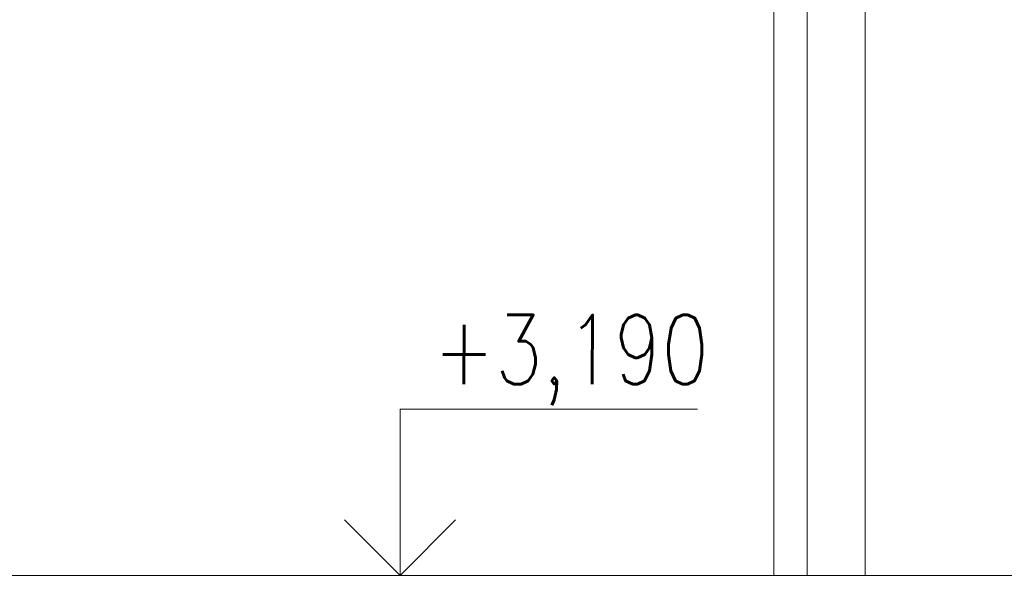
# Model space of a CAD drawing. Header units: millimetres. Extents: x 53645 to 137188, y 78097 to 135542.
# Tile 153 of 256: x 92310 to 95860, y 106870 to 108875. Entities that reach past the tile are written whole.
import ezdxf

# ---------------------------------------------------------------- set-up
doc = ezdxf.new("R2010")
doc.units = ezdxf.units.MM
doc.layers.add('mark', color=4, linetype='Continuous', lineweight=15)
doc.layers.add('Wall2', color=40, linetype='Continuous', lineweight=5)
doc.styles.add('GOST 2.304', font='CS_Gost2304.shx', dxfattribs={"width": 0.8, "oblique": 15})

msp = doc.modelspace()

# ---------------------------------------------------------------- linework, layer by layer
at = {"layer": 'mark', "linetype": 'Continuous', "ltscale": 100}
for points in [[(93681.7, 106869.9), (93681.7, 107469.9)], [(93681.7, 107469.9), (94753.7, 107469.9)], [(93681.7, 106869.9), (93481.7, 107069.9)], [(93681.7, 106869.9), (93881.7, 107069.9)]]:
    msp.add_lwpolyline(points, dxfattribs=at)
at = {"layer": 'Wall2', "color": 4, "linetype": 'Continuous', "lineweight": 0, "ltscale": 100}
for points in [[(95028.8, 108969.9), (95148.8, 108969.9), (95148.8, 106869.9), (95028.8, 106869.9)], [(95358.8, 108969.9), (96368.8, 108969.9), (96368.8, 106869.9), (95358.8, 106869.9)]]:
    msp.add_lwpolyline(points, close=True, dxfattribs=at)
at = {"layer": 'Wall2', "ltscale": 50}
msp.add_lwpolyline([(91368.8, 106869.9), (96768.8, 106869.9), (96768.8, 106869.9), (91368.8, 106869.9)], close=True, dxfattribs=at)

# ---------------------------------------------------------------- texts
at = {"layer": 'mark', "linetype": 'Continuous', "ltscale": 100, "insert": (93800.5, 107809.9), "char_height": 250, "width": 1215.72, "attachment_point": 1, "style": 'GOST 2.304'}
msp.add_mtext('\\Fsimplex.shx;\\W0.8000000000;\\Q0.2617993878;\\T1.0000000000;\\o\\l+3,190', dxfattribs=at)

doc.saveas('drawing.dxf')
